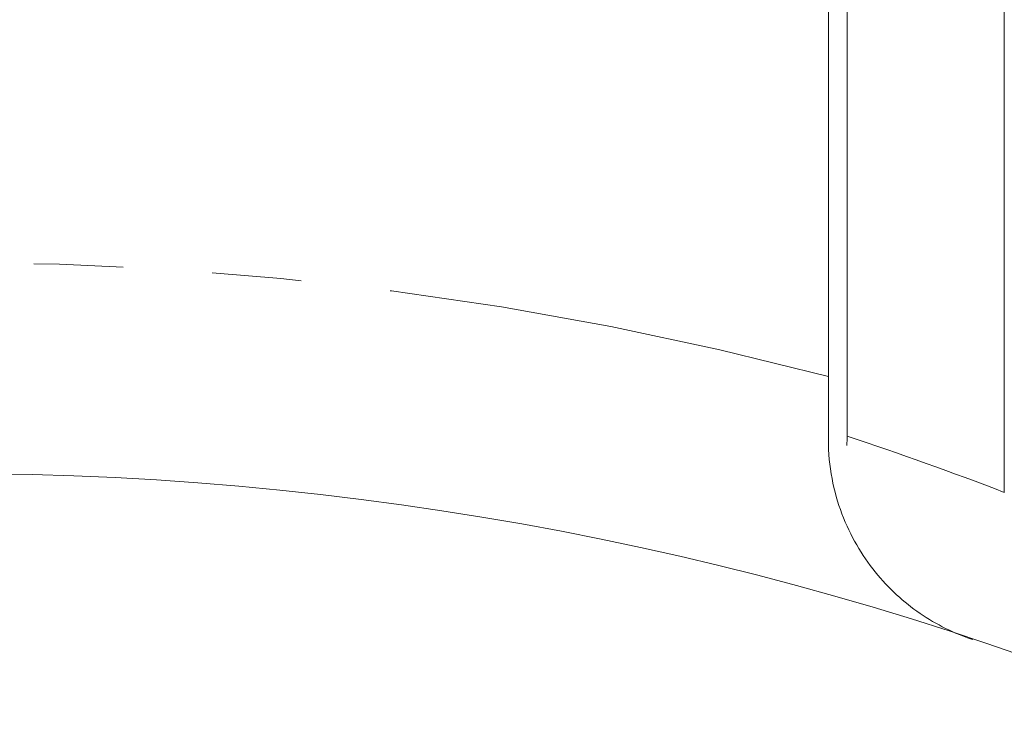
# Model space of a CAD drawing. Header units: millimetres. Extents: x 72 to 468, y 81 to 454.
# Tile 6 of 31: x 135 to 149, y 305 to 315. Entities that reach past the tile are written whole.
import ezdxf

# ---------------------------------------------------------------- set-up
doc = ezdxf.new("R2010")
doc.units = ezdxf.units.MM
doc.linetypes.add('PHANTOM', pattern=[12.7, 6.35, -1.27, 1.27, -1.27, 1.27, -1.27])

msp = doc.modelspace()

# ---------------------------------------------------------------- linework, layer by layer
at = {"color": 8, "linetype": 'PHANTOM', "lineweight": 0}
msp.add_line((146.418, 308.768), (146.418, 381.94), dxfattribs=at)
at = {"color": 7, "linetype": 'Continuous', "lineweight": 15}
for p, q in [((148.65, 307.971), (148.65, 328.938)), ((146.15, 309.619), (146.15, 314.94))]:
    msp.add_line(p, q, dxfattribs=at)
msp.add_circle((133.65, 262.24), 46, dxfattribs=at)
at = {"color": 8, "linetype": 'PHANTOM', "lineweight": 0}
for centre, start, end in [((133.65, 262.24), 75.2204, 104.7796), ((131.052, 262.24), 68.9523, 71.7241)]:
    msp.add_arc(centre, 49, start, end, dxfattribs=at)
at = {"color": 7, "linetype": 'Continuous', "lineweight": 15}
msp.add_open_spline([(146.15, 309.619), (146.15, 309.314), (146.15, 309.016), (146.15, 308.724)], degree=3, dxfattribs=at)
msp.add_open_spline([(146.15, 308.724), (146.15, 308.53), (146.168, 308.346), (146.235, 307.993), (146.283, 307.823), (146.403, 307.507), (146.473, 307.36), (146.632, 307.085), (146.721, 306.957), (147.007, 306.603), (147.22, 306.41), (147.569, 306.17), (147.69, 306.099), (147.941, 305.975), (148.07, 305.921), (148.201, 305.878)], degree=3, knots=[0, 0, 0, 0, 0.125, 0.125, 0.25, 0.25, 0.375, 0.375, 0.5, 0.5, 0.75, 0.75, 0.875, 0.875, 1, 1, 1, 1], dxfattribs=at)
at = {"color": 8, "linetype": 'PHANTOM', "lineweight": 0}
msp.add_open_spline([(146.418, 308.768), (146.416, 308.724), (146.414, 308.681), (146.412, 308.637)], degree=3, dxfattribs=at)

doc.saveas('drawing.dxf')
